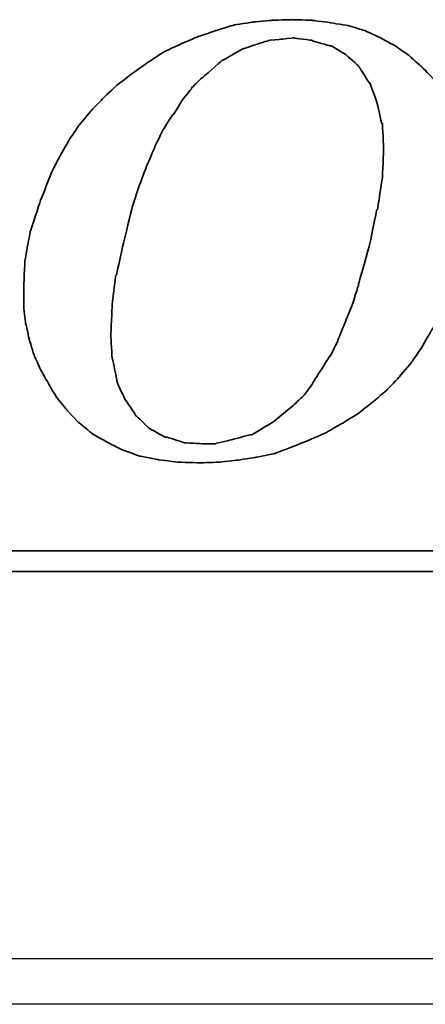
# Model space of a CAD drawing. Header units: millimetres. Extents: x -1108 to 3135, y -1596 to 860.
# Tile 209 of 256: x -753.97 to -749.5, y -588.34 to -577.5. Entities that reach past the tile are written whole.
import ezdxf

# ---------------------------------------------------------------- set-up
doc = ezdxf.new("R2010")
doc.units = ezdxf.units.MM
doc.layers.get('0').update_dxf_attribs({"linetype": 'CONTINUOUS'})
doc.layers.add('DIM', color=4, linetype='CONTINUOUS')
doc.layers.add('layer 1', color=7, linetype='CONTINUOUS')

# ---------------------------------------------------------------- blocks, each defined once
blk = doc.blocks.new('TBI MOTION logo(完整正式版)')
at = {"layer": 'layer 1', "color": 22, "lineweight": 35}
for points, knots in [([(35.79625, -6.98375), (35.79625, -6.98375), (36.23125, -7.43875), (36.23125, -7.43875), (36.23125, -7.43875), (36.23125, -7.43875), (36.75625, -7.87125), (36.75625, -7.87125), (36.75625, -7.87125), (36.75625, -7.87125), (37.33125, -8.20375), (37.33125, -8.20375), (37.33125, -8.20375), (37.33125, -8.20375), (37.95625, -8.51875), (37.95625, -8.51875), (37.95625, -8.51875), (37.95625, -8.51875), (38.62625, -8.75875), (38.62625, -8.75875), (38.62625, -8.75875), (38.62625, -8.75875), (39.37125, -8.90375), (39.37125, -8.90375), (39.37125, -8.90375), (39.37125, -8.90375), (40.14125, -8.99875), (40.14125, -8.99875), (40.14125, -8.99875), (40.14125, -8.99875), (41.02625, -9.02375), (41.02625, -9.02375), (41.02625, -9.02375), (41.02625, -9.02375), (41.74625, -8.99875), (41.74625, -8.99875), (41.74625, -8.99875), (41.74625, -8.99875), (42.46625, -8.92375), (42.46625, -8.92375), (42.46625, -8.92375), (42.46625, -8.92375), (43.21125, -8.80625), (43.21125, -8.80625), (43.21125, -8.80625), (43.21125, -8.80625), (43.93125, -8.66375), (43.93125, -8.66375), (43.93125, -8.66375), (43.93125, -8.66375), (44.62625, -8.39875), (44.62625, -8.39875), (44.62625, -8.39875), (44.62625, -8.39875), (45.29625, -8.13375), (45.29625, -8.13375), (45.29625, -8.13375), (45.29625, -8.13375), (45.94625, -7.84375), (45.94625, -7.84375), (45.94625, -7.84375), (45.94625, -7.84375), (46.61625, -7.46375), (46.61625, -7.46375), (46.61625, -7.46375), (46.61625, -7.46375), (47.24125, -7.07875), (47.24125, -7.07875), (47.24125, -7.07875), (47.24125, -7.07875), (47.81625, -6.62375), (47.81625, -6.62375), (47.81625, -6.62375), (47.81625, -6.62375), (48.36875, -6.14375), (48.36875, -6.14375), (48.36875, -6.14375), (48.36875, -6.14375), (48.84625, -5.64125), (48.84625, -5.64125), (48.84625, -5.64125), (48.84625, -5.64125), (49.32625, -5.06375), (49.32625, -5.06375), (49.32625, -5.06375), (49.32625, -5.06375), (49.71125, -4.51374), (49.71125, -4.51374), (49.71125, -4.51374), (49.71125, -4.51374), (50.09625, -3.83874), (50.09625, -3.83874), (50.09625, -3.83874), (50.09625, -3.83874), (50.48125, -3.21374), (50.48125, -3.21374), (50.48125, -3.21374), (50.48125, -3.21374), (50.96125, -1.99125), (50.96125, -1.99125), (50.96125, -1.99125), (50.96125, -1.99125), (51.34375, -0.81875), (51.34375, -0.81875), (51.34375, -0.81875), (51.34375, -0.81875), (51.56125, 0.45624), (51.56125, 0.45624), (51.56125, 0.45624), (51.56125, 0.45624), (51.60625, 1.67624), (51.60625, 1.67624), (51.60625, 1.67624), (51.60625, 1.67624), (51.56125, 2.44625), (51.56125, 2.44625), (51.56125, 2.44625), (51.56125, 2.44625), (51.51125, 3.14125), (51.51125, 3.14125), (51.51125, 3.14125), (51.51125, 3.14125), (51.34375, 3.81125), (51.34375, 3.81125), (51.34375, 3.81125), (51.34375, 3.81125), (51.15125, 4.41125), (51.15125, 4.41125), (51.15125, 4.41125), (51.15125, 4.41125), (50.86125, 5.01125), (50.86125, 5.01125), (50.86125, 5.01125), (50.86125, 5.01125), (50.55125, 5.58875), (50.55125, 5.58875), (50.55125, 5.58875), (50.55125, 5.58875), (50.16625, 6.09125), (50.16625, 6.09125), (50.16625, 6.09125), (50.16625, 6.09125), (49.71125, 6.54875), (49.71125, 6.54875), (49.71125, 6.54875), (49.71125, 6.54875), (49.23125, 6.98125), (49.23125, 6.98125), (49.23125, 6.98125), (49.23125, 6.98125), (48.67875, 7.36625), (48.67875, 7.36625), (48.67875, 7.36625), (48.67875, 7.36625), (48.10375, 7.67625), (48.10375, 7.67625), (48.10375, 7.67625), (48.10375, 7.67625), (47.48125, 7.96375), (47.48125, 7.96375), (47.48125, 7.96375), (47.48125, 7.96375), (46.85625, 8.15625), (46.85625, 8.15625), (46.85625, 8.15625), (46.85625, 8.15625), (46.13625, 8.27624), (46.13625, 8.27624), (46.13625, 8.27624), (46.13625, 8.27624), (45.39125, 8.37125), (45.39125, 8.37125), (45.39125, 8.37125), (45.39125, 8.37125), (44.62625, 8.39624), (44.62625, 8.39624), (44.62625, 8.39624), (44.62625, 8.39624), (43.83625, 8.37125), (43.83625, 8.37125), (43.83625, 8.37125), (43.83625, 8.37125), (43.09125, 8.30125), (43.09125, 8.30125), (43.09125, 8.30125), (43.09125, 8.30125), (42.32125, 8.18125), (42.32125, 8.18125), (42.32125, 8.18125), (42.32125, 8.18125), (41.62875, 7.96375), (41.62875, 7.96375), (41.62875, 7.96375), (41.62875, 7.96375), (40.90625, 7.72625), (40.90625, 7.72625), (40.90625, 7.72625), (40.90625, 7.72625), (40.23624, 7.43625), (40.23624, 7.43625), (40.23624, 7.43625), (40.23624, 7.43625), (39.54124, 7.10125), (39.54124, 7.10125), (39.54124, 7.10125), (39.54124, 7.10125), (38.91625, 6.69125), (38.91625, 6.69125), (38.91625, 6.69125), (38.91625, 6.69125), (38.31625, 6.26125), (38.31625, 6.26125), (38.31625, 6.26125), (38.31625, 6.26125), (37.69125, 5.78125), (37.69125, 5.78125), (37.69125, 5.78125), (37.69125, 5.78125), (37.18625, 5.30125), (37.18625, 5.30125), (37.18625, 5.30125), (37.18625, 5.30125), (36.70625, 4.79624), (36.70625, 4.79624), (36.70625, 4.79624), (36.70625, 4.79624), (36.23125, 4.22125), (36.23125, 4.22125), (36.23125, 4.22125), (36.23125, 4.22125), (35.87124, 3.69375), (35.87124, 3.69375), (35.87124, 3.69375), (35.87124, 3.69375), (35.53125, 3.09125), (35.53125, 3.09125), (35.53125, 3.09125), (35.53125, 3.09125), (35.19875, 2.47125), (35.19875, 2.47125), (35.19875, 2.47125), (35.19875, 2.47125), (34.71625, 1.24625), (34.71625, 1.24625), (34.71625, 1.24625), (34.71625, 1.24625), (34.33125, 0.06874), (34.33125, 0.06874), (34.33125, 0.06874), (34.33125, 0.06874), (34.11625, -1.07875), (34.11625, -1.07875), (34.11625, -1.07875), (34.11625, -1.07875), (34.07125, -2.15875), (34.07125, -2.15875), (34.07125, -2.15875), (34.07125, -2.15875), (34.07125, -2.85375), (34.07125, -2.85375), (34.07125, -2.85375), (34.07125, -2.85375), (34.14125, -3.50375), (34.14125, -3.50375), (34.14125, -3.50375), (34.14125, -3.50375), (34.28625, -4.17375), (34.28625, -4.17375), (34.28625, -4.17375), (34.28625, -4.17375), (34.47625, -4.77624), (34.47625, -4.77624), (34.47625, -4.77624), (34.47625, -4.77624), (34.71625, -5.32625), (34.71625, -5.32625), (34.71625, -5.32625), (34.71625, -5.32625), (35.05375, -5.92875), (35.05375, -5.92875), (35.05375, -5.92875), (35.05375, -5.92875), (35.36375, -6.45375), (35.36375, -6.45375), (35.36375, -6.45375), (35.36375, -6.45375), (35.79625, -6.98375), (35.79625, -6.98375)], [0, 0, 0, 0, 0.01388889, 0.01388889, 0.01388889, 0.0138889, 0.02777778, 0.02777778, 0.02777778, 0.02777779, 0.04166667, 0.04166667, 0.04166667, 0.04166668, 0.05555556, 0.05555556, 0.05555556, 0.05555557, 0.06944444, 0.06944444, 0.06944444, 0.06944445, 0.08333333, 0.08333333, 0.08333333, 0.08333334, 0.09722222, 0.09722222, 0.09722222, 0.09722223, 0.11111111, 0.11111111, 0.11111111, 0.11111112, 0.125, 0.125, 0.125, 0.12500001, 0.13888889, 0.13888889, 0.13888889, 0.1388889, 0.15277778, 0.15277778, 0.15277778, 0.15277779, 0.16666667, 0.16666667, 0.16666667, 0.16666668, 0.18055556, 0.18055556, 0.18055556, 0.18055557, 0.19444444, 0.19444444, 0.19444444, 0.19444445, 0.20833333, 0.20833333, 0.20833333, 0.20833334, 0.22222222, 0.22222222, 0.22222222, 0.22222223, 0.23611111, 0.23611111, 0.23611111, 0.23611112, 0.25, 0.25, 0.25, 0.25000001, 0.26388889, 0.26388889, 0.26388889, 0.2638889, 0.27777778, 0.27777778, 0.27777778, 0.27777779, 0.29166667, 0.29166667, 0.29166667, 0.29166668, 0.30555556, 0.30555556, 0.30555556, 0.30555557, 0.31944444, 0.31944444, 0.31944444, 0.31944445, 0.33333333, 0.33333333, 0.33333333, 0.33333334, 0.34722222, 0.34722222, 0.34722222, 0.34722223, 0.36111111, 0.36111111, 0.36111111, 0.36111112, 0.375, 0.375, 0.375, 0.37500001, 0.38888889, 0.38888889, 0.38888889, 0.3888889, 0.40277778, 0.40277778, 0.40277778, 0.40277779, 0.41666667, 0.41666667, 0.41666667, 0.41666668, 0.43055556, 0.43055556, 0.43055556, 0.43055557, 0.44444444, 0.44444444, 0.44444444, 0.44444445, 0.45833333, 0.45833333, 0.45833333, 0.45833334, 0.47222222, 0.47222222, 0.47222222, 0.47222223, 0.48611111, 0.48611111, 0.48611111, 0.48611112, 0.5, 0.5, 0.5, 0.50000001, 0.51388889, 0.51388889, 0.51388889, 0.5138889, 0.52777778, 0.52777778, 0.52777778, 0.52777779, 0.54166667, 0.54166667, 0.54166667, 0.54166668, 0.55555556, 0.55555556, 0.55555556, 0.55555557, 0.56944444, 0.56944444, 0.56944444, 0.56944445, 0.58333333, 0.58333333, 0.58333333, 0.58333334, 0.59722222, 0.59722222, 0.59722222, 0.59722223, 0.61111111, 0.61111111, 0.61111111, 0.61111112, 0.625, 0.625, 0.625, 0.62500001, 0.63888889, 0.63888889, 0.63888889, 0.6388889, 0.65277778, 0.65277778, 0.65277778, 0.65277779, 0.66666667, 0.66666667, 0.66666667, 0.66666668, 0.68055556, 0.68055556, 0.68055556, 0.68055557, 0.69444444, 0.69444444, 0.69444444, 0.69444445, 0.70833333, 0.70833333, 0.70833333, 0.70833334, 0.72222222, 0.72222222, 0.72222222, 0.72222223, 0.73611111, 0.73611111, 0.73611111, 0.73611112, 0.75, 0.75, 0.75, 0.75000001, 0.76388889, 0.76388889, 0.76388889, 0.7638889, 0.77777778, 0.77777778, 0.77777778, 0.77777779, 0.79166667, 0.79166667, 0.79166667, 0.79166668, 0.80555556, 0.80555556, 0.80555556, 0.80555557, 0.81944444, 0.81944444, 0.81944444, 0.81944445, 0.83333333, 0.83333333, 0.83333333, 0.83333334, 0.84722222, 0.84722222, 0.84722222, 0.84722223, 0.86111111, 0.86111111, 0.86111111, 0.86111112, 0.875, 0.875, 0.875, 0.87500001, 0.88888889, 0.88888889, 0.88888889, 0.8888889, 0.90277778, 0.90277778, 0.90277778, 0.90277779, 0.91666667, 0.91666667, 0.91666667, 0.91666668, 0.93055556, 0.93055556, 0.93055556, 0.93055557, 0.94444444, 0.94444444, 0.94444444, 0.94444445, 0.95833333, 0.95833333, 0.95833333, 0.95833334, 0.97222222, 0.97222222, 0.97222222, 0.97222223, 0.98611111, 0.98611111, 0.98611111, 0.98611112, 1, 1, 1, 1]), ([(38.33875, 1.03124), (38.33875, 1.03124), (38.62625, 1.89625), (38.62625, 1.89625), (38.62625, 1.89625), (38.62625, 1.89625), (38.91625, 2.66375), (38.91625, 2.66375), (38.91625, 2.66375), (38.91625, 2.66375), (39.22625, 3.38125), (39.22625, 3.38125), (39.22625, 3.38125), (39.22625, 3.38125), (39.22625, 3.40624), (39.22625, 3.40624), (39.22625, 3.40624), (39.22625, 3.40624), (39.56124, 4.07624), (39.56124, 4.07624), (39.56124, 4.07624), (39.56124, 4.07624), (39.92125, 4.65125), (39.92125, 4.65125), (39.92125, 4.65125), (39.92125, 4.65125), (39.94625, 4.65125), (39.94625, 4.65125), (39.94625, 4.65125), (39.94625, 4.65125), (40.28125, 5.17875), (40.28125, 5.17875), (40.28125, 5.17875), (40.28125, 5.17875), (40.28125, 5.20375), (40.28125, 5.20375), (40.28125, 5.20375), (40.28125, 5.20375), (40.66875, 5.68625), (40.66875, 5.68625), (40.66875, 5.68625), (40.66875, 5.68625), (40.66875, 5.70625), (40.66875, 5.70625), (40.66875, 5.70625), (40.66875, 5.70625), (41.05124, 6.09125), (41.05124, 6.09125), (41.05124, 6.09125), (41.05124, 6.09125), (41.07625, 6.09125), (41.07625, 6.09125), (41.07625, 6.09125), (41.07625, 6.09125), (41.84125, 6.76625), (41.84125, 6.76625), (41.84125, 6.76625), (41.84125, 6.76625), (41.86625, 6.78625), (41.86625, 6.78625), (41.86625, 6.78625), (41.86625, 6.78625), (42.73125, 7.26624), (42.73125, 7.26624), (42.73125, 7.26624), (42.73125, 7.26624), (42.75625, 7.26624), (42.75625, 7.26624), (42.75625, 7.26624), (42.75625, 7.26624), (43.18625, 7.41125), (43.18625, 7.41125), (43.18625, 7.41125), (43.18625, 7.41125), (43.64125, 7.55625), (43.64125, 7.55625), (43.64125, 7.55625), (43.64125, 7.55625), (43.66625, 7.55625), (43.66625, 7.55625), (43.66625, 7.55625), (43.66625, 7.55625), (43.69125, 7.58124), (43.69125, 7.58124), (43.69125, 7.58124), (43.69125, 7.58124), (44.19125, 7.62625), (44.19125, 7.62625), (44.19125, 7.62625), (44.19125, 7.62625), (44.67125, 7.67625), (44.67125, 7.67625), (44.67125, 7.67625), (44.67125, 7.67625), (44.69625, 7.67625), (44.69625, 7.67625), (44.69625, 7.67625), (44.69625, 7.67625), (45.41875, 7.58124), (45.41875, 7.58124), (45.41875, 7.58124), (45.41875, 7.58124), (45.44125, 7.55625), (45.44125, 7.55625), (45.44125, 7.55625), (45.44125, 7.55625), (46.11125, 7.36625), (46.11125, 7.36625), (46.11125, 7.36625), (46.11125, 7.36625), (46.13625, 7.36625), (46.13625, 7.36625), (46.13625, 7.36625), (46.13625, 7.36625), (46.15875, 7.36625), (46.15875, 7.36625), (46.15875, 7.36625), (46.15875, 7.36625), (46.73625, 7.02624), (46.73625, 7.02624), (46.73625, 7.02624), (46.73625, 7.02624), (46.76125, 7.00624), (46.76125, 7.00624), (46.76125, 7.00624), (46.76125, 7.00624), (47.24125, 6.57124), (47.24125, 6.57124), (47.24125, 6.57124), (47.24125, 6.57124), (47.26625, 6.54875), (47.26625, 6.54875), (47.26625, 6.54875), (47.26625, 6.54875), (47.26625, 6.52375), (47.26625, 6.52375), (47.26625, 6.52375), (47.26625, 6.52375), (47.67375, 5.89875), (47.67375, 5.89875), (47.67375, 5.89875), (47.67375, 5.89875), (47.69625, 5.89875), (47.69625, 5.89875), (47.69625, 5.89875), (47.69625, 5.89875), (47.69625, 5.87625), (47.69625, 5.87625), (47.69625, 5.87625), (47.69625, 5.87625), (47.96125, 5.15625), (47.96125, 5.15625), (47.96125, 5.15625), (47.96125, 5.15625), (47.96125, 5.13125), (47.96125, 5.13125), (47.96125, 5.13125), (47.96125, 5.13125), (48.15125, 4.31875), (48.15125, 4.31875), (48.15125, 4.31875), (48.15125, 4.31875), (48.17625, 4.31875), (48.17625, 4.31875), (48.17625, 4.31875), (48.17625, 4.31875), (48.17625, 4.29125), (48.17625, 4.29125), (48.17625, 4.29125), (48.17625, 4.29125), (48.22625, 3.33125), (48.22625, 3.33125), (48.22625, 3.33125), (48.22625, 3.33125), (48.22625, 3.30875), (48.22625, 3.30875), (48.22625, 3.30875), (48.22625, 3.30875), (48.17625, 2.20624), (48.17625, 2.20624), (48.17625, 2.20624), (48.17625, 2.20624), (48.17625, 2.18124), (48.17625, 2.18124), (48.17625, 2.18124), (48.17625, 2.18124), (47.98375, 0.93624), (47.98375, 0.93624), (47.98375, 0.93624), (47.98375, 0.93624), (47.96125, 0.93624), (47.96125, 0.93624), (47.96125, 0.93624), (47.96125, 0.93624), (47.67375, -0.45874), (47.67375, -0.45874), (47.67375, -0.45874), (47.67375, -0.45874), (47.24125, -1.99125), (47.24125, -1.99125), (47.24125, -1.99125), (47.24125, -1.99125), (47.24125, -2.01874), (47.24125, -2.01874), (47.24125, -2.01874), (47.24125, -2.01874), (47.00125, -2.78375), (47.00125, -2.78375), (47.00125, -2.78375), (47.00125, -2.78375), (46.71125, -3.50375), (46.71125, -3.50375), (46.71125, -3.50375), (46.71125, -3.50375), (46.42625, -4.19875), (46.42625, -4.19875), (46.42625, -4.19875), (46.42625, -4.19875), (46.42625, -4.22375), (46.42625, -4.22375), (46.42625, -4.22375), (46.42625, -4.22375), (46.13625, -4.82374), (46.13625, -4.82374), (46.13625, -4.82374), (46.13625, -4.82374), (46.11125, -4.82374), (46.11125, -4.82374), (46.11125, -4.82374), (46.11125, -4.82374), (45.77625, -5.35125), (45.77625, -5.35125), (45.77625, -5.35125), (45.77625, -5.35125), (45.44125, -5.87875), (45.44125, -5.87875), (45.44125, -5.87875), (45.44125, -5.87875), (45.44125, -5.90375), (45.44125, -5.90375), (45.44125, -5.90375), (45.44125, -5.90375), (45.10625, -6.35875), (45.10625, -6.35875), (45.10625, -6.35875), (45.10625, -6.35875), (45.08125, -6.38375), (45.08125, -6.38375), (45.08125, -6.38375), (45.08125, -6.38375), (44.69625, -6.74375), (44.69625, -6.74375), (44.69625, -6.74375), (44.69625, -6.74375), (43.88375, -7.41625), (43.88375, -7.41625), (43.88375, -7.41625), (43.88375, -7.41625), (43.85625, -7.43875), (43.85625, -7.43875), (43.85625, -7.43875), (43.85625, -7.43875), (43.04125, -7.91875), (43.04125, -7.91875), (43.04125, -7.91875), (43.04125, -7.91875), (43.01625, -7.91875), (43.01625, -7.91875), (43.01625, -7.91875), (43.01625, -7.91875), (42.99625, -7.91875), (42.99625, -7.91875), (42.99625, -7.91875), (42.99625, -7.91875), (42.08125, -8.15875), (42.08125, -8.15875), (42.08125, -8.15875), (42.08125, -8.15875), (41.65125, -8.25625), (41.65125, -8.25625), (41.65125, -8.25625), (41.65125, -8.25625), (41.62875, -8.27875), (41.62875, -8.27875), (41.62875, -8.27875), (41.62875, -8.27875), (41.60125, -8.27875), (41.60125, -8.27875), (41.60125, -8.27875), (41.60125, -8.27875), (41.12125, -8.27875), (41.12125, -8.27875), (41.12125, -8.27875), (41.12125, -8.27875), (40.35624, -8.23125), (40.35624, -8.23125), (40.35624, -8.23125), (40.35624, -8.23125), (40.33125, -8.23125), (40.33125, -8.23125), (40.33125, -8.23125), (40.33125, -8.23125), (40.30625, -8.20375), (40.30625, -8.20375), (40.30625, -8.20375), (40.30625, -8.20375), (39.68375, -8.01375), (39.68375, -8.01375), (39.68375, -8.01375), (39.68375, -8.01375), (39.66124, -8.01375), (39.66124, -8.01375), (39.66124, -8.01375), (39.66124, -8.01375), (39.63625, -8.01375), (39.63625, -8.01375), (39.63625, -8.01375), (39.63625, -8.01375), (39.01125, -7.67875), (39.01125, -7.67875), (39.01125, -7.67875), (39.01125, -7.67875), (38.98875, -7.65375), (38.98875, -7.65375), (38.98875, -7.65375), (38.98875, -7.65375), (38.48625, -7.17375), (38.48625, -7.17375), (38.48625, -7.17375), (38.48625, -7.17375), (38.45875, -7.14875), (38.45875, -7.14875), (38.45875, -7.14875), (38.45875, -7.14875), (38.45875, -7.12875), (38.45875, -7.12875), (38.45875, -7.12875), (38.45875, -7.12875), (38.07625, -6.54875), (38.07625, -6.54875), (38.07625, -6.54875), (38.07625, -6.54875), (38.05125, -6.54875), (38.05125, -6.54875), (38.05125, -6.54875), (38.05125, -6.54875), (38.05125, -6.52875), (38.05125, -6.52875), (38.05125, -6.52875), (38.05125, -6.52875), (37.74125, -5.85375), (37.74125, -5.85375), (37.74125, -5.85375), (37.74125, -5.85375), (37.74125, -5.82875), (37.74125, -5.82875), (37.74125, -5.82875), (37.74125, -5.82875), (37.57375, -4.96875), (37.57375, -4.96875), (37.57375, -4.96875), (37.57375, -4.96875), (37.54625, -4.94375), (37.54625, -4.94375), (37.54625, -4.94375), (37.54625, -4.94375), (37.50125, -4.03375), (37.50125, -4.03375), (37.50125, -4.03375), (37.50125, -4.03375), (37.50125, -4.00875), (37.50125, -4.00875), (37.50125, -4.00875), (37.50125, -4.00875), (37.54625, -2.85375), (37.54625, -2.85375), (37.54625, -2.85375), (37.54625, -2.85375), (37.69125, -1.65875), (37.69125, -1.65875), (37.69125, -1.65875), (37.69125, -1.65875), (37.71624, -1.63375), (37.71624, -1.63375), (37.71624, -1.63375), (37.71624, -1.63375), (38.00375, -0.33875), (38.00375, -0.33875), (38.00375, -0.33875), (38.00375, -0.33875), (38.33875, 1.00624), (38.33875, 1.00624), (38.33875, 1.00624), (38.33875, 1.00624), (38.33875, 1.03124), (38.33875, 1.03124)], [0, 0, 0, 0, 0.01010101, 0.01010101, 0.01010101, 0.01010102, 0.02020202, 0.02020202, 0.02020202, 0.02020203, 0.03030303, 0.03030303, 0.03030303, 0.03030304, 0.04040404, 0.04040404, 0.04040404, 0.04040405, 0.05050505, 0.05050505, 0.05050505, 0.05050506, 0.06060606, 0.06060606, 0.06060606, 0.06060607, 0.07070707, 0.07070707, 0.07070707, 0.07070708, 0.08080808, 0.08080808, 0.08080808, 0.08080809, 0.09090909, 0.09090909, 0.09090909, 0.0909091, 0.1010101, 0.1010101, 0.1010101, 0.10101011, 0.11111111, 0.11111111, 0.11111111, 0.11111112, 0.12121212, 0.12121212, 0.12121212, 0.12121213, 0.13131313, 0.13131313, 0.13131313, 0.13131314, 0.14141414, 0.14141414, 0.14141414, 0.14141415, 0.15151515, 0.15151515, 0.15151515, 0.15151516, 0.16161616, 0.16161616, 0.16161616, 0.16161617, 0.17171717, 0.17171717, 0.17171717, 0.17171718, 0.18181818, 0.18181818, 0.18181818, 0.18181819, 0.19191919, 0.19191919, 0.19191919, 0.1919192, 0.2020202, 0.2020202, 0.2020202, 0.20202021, 0.21212121, 0.21212121, 0.21212121, 0.21212122, 0.22222222, 0.22222222, 0.22222222, 0.22222223, 0.23232323, 0.23232323, 0.23232323, 0.23232324, 0.24242424, 0.24242424, 0.24242424, 0.24242425, 0.25252525, 0.25252525, 0.25252525, 0.25252526, 0.26262626, 0.26262626, 0.26262626, 0.26262627, 0.27272727, 0.27272727, 0.27272727, 0.27272728, 0.28282828, 0.28282828, 0.28282828, 0.28282829, 0.29292929, 0.29292929, 0.29292929, 0.2929293, 0.3030303, 0.3030303, 0.3030303, 0.30303031, 0.31313131, 0.31313131, 0.31313131, 0.31313132, 0.32323232, 0.32323232, 0.32323232, 0.32323233, 0.33333333, 0.33333333, 0.33333333, 0.33333334, 0.34343434, 0.34343434, 0.34343434, 0.34343435, 0.35353535, 0.35353535, 0.35353535, 0.35353536, 0.36363636, 0.36363636, 0.36363636, 0.36363637, 0.37373737, 0.37373737, 0.37373737, 0.37373738, 0.38383838, 0.38383838, 0.38383838, 0.38383839, 0.39393939, 0.39393939, 0.39393939, 0.3939394, 0.4040404, 0.4040404, 0.4040404, 0.40404041, 0.41414141, 0.41414141, 0.41414141, 0.41414142, 0.42424242, 0.42424242, 0.42424242, 0.42424243, 0.43434343, 0.43434343, 0.43434343, 0.43434344, 0.44444444, 0.44444444, 0.44444444, 0.44444445, 0.45454545, 0.45454545, 0.45454545, 0.45454546, 0.46464646, 0.46464646, 0.46464646, 0.46464647, 0.47474747, 0.47474747, 0.47474747, 0.47474748, 0.48484848, 0.48484848, 0.48484848, 0.48484849, 0.49494949, 0.49494949, 0.49494949, 0.4949495, 0.50505051, 0.50505051, 0.50505051, 0.50505052, 0.51515152, 0.51515152, 0.51515152, 0.51515153, 0.52525253, 0.52525253, 0.52525253, 0.52525254, 0.53535354, 0.53535354, 0.53535354, 0.53535355, 0.54545455, 0.54545455, 0.54545455, 0.54545456, 0.55555556, 0.55555556, 0.55555556, 0.55555557, 0.56565657, 0.56565657, 0.56565657, 0.56565658, 0.57575758, 0.57575758, 0.57575758, 0.57575759, 0.58585859, 0.58585859, 0.58585859, 0.5858586, 0.5959596, 0.5959596, 0.5959596, 0.59595961, 0.60606061, 0.60606061, 0.60606061, 0.60606062, 0.61616162, 0.61616162, 0.61616162, 0.61616163, 0.62626263, 0.62626263, 0.62626263, 0.62626264, 0.63636364, 0.63636364, 0.63636364, 0.63636365, 0.64646465, 0.64646465, 0.64646465, 0.64646466, 0.65656566, 0.65656566, 0.65656566, 0.65656567, 0.66666667, 0.66666667, 0.66666667, 0.66666668, 0.67676768, 0.67676768, 0.67676768, 0.67676769, 0.68686869, 0.68686869, 0.68686869, 0.6868687, 0.6969697, 0.6969697, 0.6969697, 0.69696971, 0.70707071, 0.70707071, 0.70707071, 0.70707072, 0.71717172, 0.71717172, 0.71717172, 0.71717173, 0.72727273, 0.72727273, 0.72727273, 0.72727274, 0.73737374, 0.73737374, 0.73737374, 0.73737375, 0.74747475, 0.74747475, 0.74747475, 0.74747476, 0.75757576, 0.75757576, 0.75757576, 0.75757577, 0.76767677, 0.76767677, 0.76767677, 0.76767678, 0.77777778, 0.77777778, 0.77777778, 0.77777779, 0.78787879, 0.78787879, 0.78787879, 0.7878788, 0.7979798, 0.7979798, 0.7979798, 0.79797981, 0.80808081, 0.80808081, 0.80808081, 0.80808082, 0.81818182, 0.81818182, 0.81818182, 0.81818183, 0.82828283, 0.82828283, 0.82828283, 0.82828284, 0.83838384, 0.83838384, 0.83838384, 0.83838385, 0.84848485, 0.84848485, 0.84848485, 0.84848486, 0.85858586, 0.85858586, 0.85858586, 0.85858587, 0.86868687, 0.86868687, 0.86868687, 0.86868688, 0.87878788, 0.87878788, 0.87878788, 0.87878789, 0.88888889, 0.88888889, 0.88888889, 0.8888889, 0.8989899, 0.8989899, 0.8989899, 0.89898991, 0.90909091, 0.90909091, 0.90909091, 0.90909092, 0.91919192, 0.91919192, 0.91919192, 0.91919193, 0.92929293, 0.92929293, 0.92929293, 0.92929294, 0.93939394, 0.93939394, 0.93939394, 0.93939395, 0.94949495, 0.94949495, 0.94949495, 0.94949496, 0.95959596, 0.95959596, 0.95959596, 0.95959597, 0.96969697, 0.96969697, 0.96969697, 0.96969698, 0.97979798, 0.97979798, 0.97979798, 0.97979799, 0.98989899, 0.98989899, 0.98989899, 0.989899, 1, 1, 1, 1]), ([(75.90875, -9.47875), (75.90875, -9.47875), (75.90875, -12.28625), (75.90875, -12.28625), (75.90875, -12.28625), (75.90875, -12.28625), (75.90875, -12.47875), (75.90875, -12.47875), (75.90875, -12.47875), (75.90875, -12.47875), (75.71625, -12.47875), (75.71625, -12.47875), (75.71625, -12.47875), (75.71625, -12.47875), (-88.32875, -12.47875), (-88.32875, -12.47875), (-88.32875, -12.47875), (-88.32875, -12.47875), (-88.32875, -13.29375), (-88.32875, -13.29375), (-88.32875, -13.29375), (-88.32875, -13.29375), (82.89125, -13.29375), (82.89125, -13.29375), (82.89125, -13.29375), (82.89125, -13.29375), (75.90875, -9.47875), (75.90875, -9.47875)], [0, 0, 0, 0, 0.14285714, 0.14285714, 0.14285714, 0.14285715, 0.28571429, 0.28571429, 0.28571429, 0.2857143, 0.42857143, 0.42857143, 0.42857143, 0.42857144, 0.57142857, 0.57142857, 0.57142857, 0.57142858, 0.71428571, 0.71428571, 0.71428571, 0.71428572, 0.85714286, 0.85714286, 0.85714286, 0.85714287, 1, 1, 1, 1])]:
    blk.add_open_spline(points, degree=3, knots=knots, dxfattribs=at)

msp = doc.modelspace()

# ---------------------------------------------------------------- linework, layer by layer
at = {"linetype": 'Continuous'}
msp.add_line((-619.124, -587.843), (-877.612, -587.843), dxfattribs=at)
msp.add_open_spline([(-619.245, -588.343), (-877.612, -588.343)], degree=1, dxfattribs=at)

# ---------------------------------------------------------------- block references
at = {"layer": 'DIM', "color": 7, "xscale": 0.2802190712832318, "yscale": 0.2802190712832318, "zscale": 0.2802190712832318}
msp.add_blockref('TBI MOTION logo(完整正式版)', (-763.472, -579.849), dxfattribs=at)

doc.saveas('drawing.dxf')
